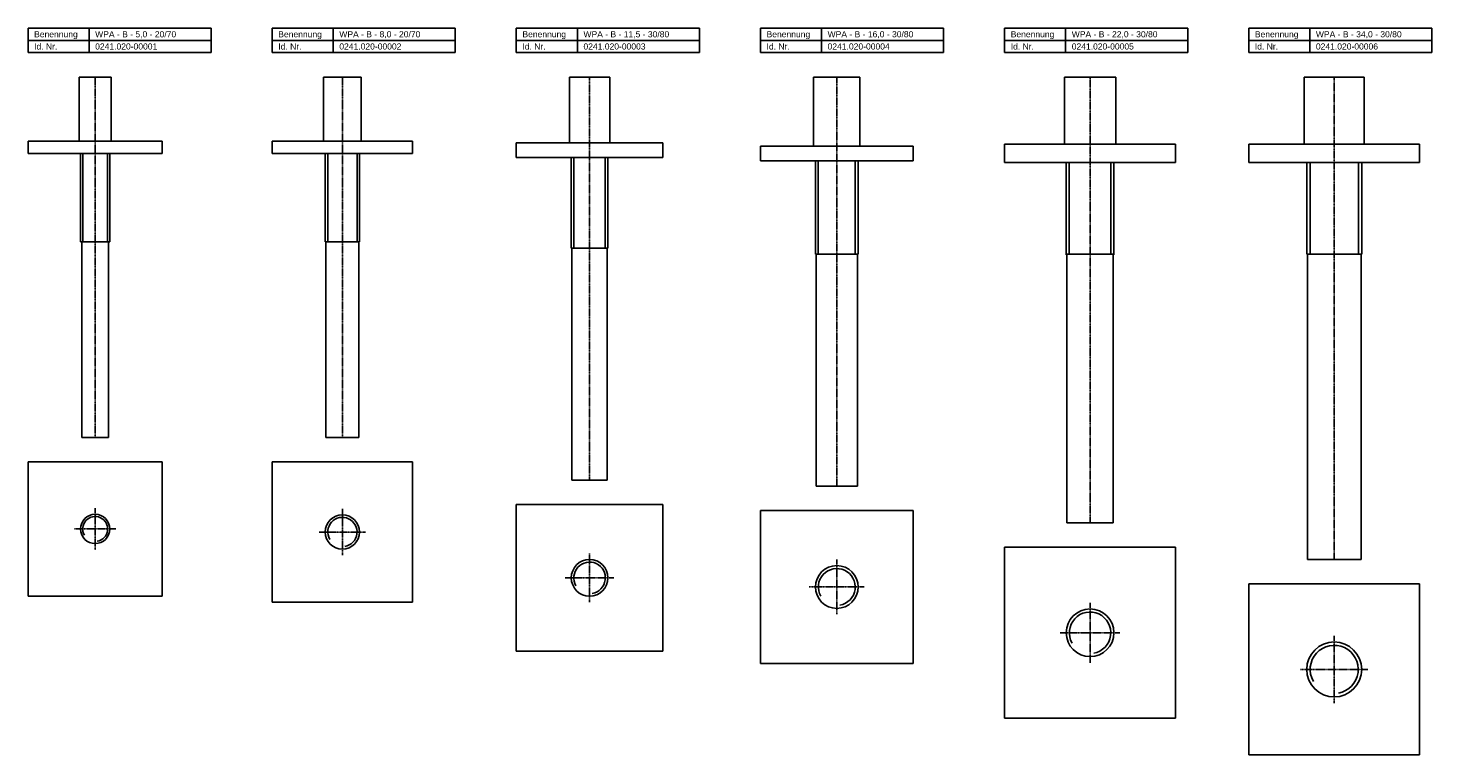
# Model space of a CAD drawing. Header units: inches. Extents: x 15 to 1165, y 7 to 602.
import ezdxf

# ---------------------------------------------------------------- set-up
doc = ezdxf.new("R2010")
doc.units = ezdxf.units.IN
doc.header["$MEASUREMENT"] = 0
doc.linetypes.add('MITTE2', pattern=[1.125, 0.75, -0.125, 0.125, -0.125])
doc.layers.add('HALFEN', color=2, linetype='Continuous')
doc.styles.add('ARIAL50', font='ARIAL.TTF', dxfattribs={"height": 5})

msp = doc.modelspace()

# ---------------------------------------------------------------- linework, layer by layer
at = {"layer": 'HALFEN'}
for p, q in [((14.6, 581.5), (14.6, 601.5)), ((14.6, 601.5), (164.6, 601.5)), ((64.6, 581.5), (64.6, 601.5)), ((164.6, 581.5), (164.6, 601.5)), ((214.6, 601.5), (364.6, 601.5)), ((214.6, 581.5), (214.6, 601.5)), ((264.6, 581.5), (264.6, 601.5)), ((364.6, 581.5), (364.6, 601.5)), ((414.6, 581.5), (414.6, 601.5)), ((414.6, 601.5), (564.6, 601.5)), ((464.6, 581.5), (464.6, 601.5)), ((564.6, 581.5), (564.6, 601.5)), ((614.6, 581.5), (614.6, 601.5)), ((614.6, 601.5), (764.6, 601.5)), ((664.6, 581.5), (664.6, 601.5)), ((764.6, 581.5), (764.6, 601.5)), ((814.6, 601.5), (964.6, 601.5)), ((814.6, 581.5), (814.6, 601.5)), ((864.6, 581.5), (864.6, 601.5)), ((964.6, 581.5), (964.6, 601.5)), ((1014.6, 601.5), (1164.6, 601.5)), ((1014.6, 581.5), (1014.6, 601.5)), ((1064.6, 581.5), (1064.6, 601.5)), ((1164.6, 581.5), (1164.6, 601.5)), ((14.6, 591.5), (164.6, 591.5)), ((214.6, 591.5), (364.6, 591.5)), ((414.6, 591.5), (564.6, 591.5)), ((614.6, 591.5), (764.6, 591.5)), ((814.6, 591.5), (964.6, 591.5)), ((1014.6, 591.5), (1164.6, 591.5)), ((14.6, 581.5), (164.6, 581.5)), ((214.6, 581.5), (364.6, 581.5)), ((414.6, 581.5), (564.6, 581.5)), ((614.6, 581.5), (764.6, 581.5)), ((814.6, 581.5), (964.6, 581.5)), ((1014.6, 581.5), (1164.6, 581.5)), ((56.6, 561.5), (82.6, 561.5)), ((56.6, 509), (56.6, 561.5)), ((82.6, 509), (82.6, 561.5)), ((256.6, 561.5), (287.6, 561.5)), ((256.6, 509), (256.6, 561.5)), ((287.6, 509), (287.6, 561.5)), ((458.1, 561.5), (491.1, 561.5)), ((458.1, 507.5), (458.1, 561.5)), ((491.1, 507.5), (491.1, 561.5)), ((658.1, 561.5), (696.1, 561.5)), ((658.1, 505), (658.1, 561.5)), ((696.1, 505), (696.1, 561.5)), ((863.6, 561.5), (905.6, 561.5)), ((863.6, 506.5), (863.6, 561.5)), ((905.6, 506.5), (905.6, 561.5)), ((1060.1, 561.5), (1109.1, 561.5)), ((1060.1, 506.5), (1060.1, 561.5)), ((1109.1, 506.5), (1109.1, 561.5)), ((14.6, 509), (124.6, 509)), ((14.6, 499), (14.6, 509)), ((124.6, 509), (124.6, 499)), ((214.6, 509), (329.6, 509)), ((214.6, 499), (214.6, 509)), ((329.6, 509), (329.6, 499)), ((414.6, 507.5), (534.6, 507.5)), ((414.6, 495.5), (414.6, 507.5)), ((534.6, 507.5), (534.6, 495.5)), ((814.6, 506.5), (954.6, 506.5)), ((814.6, 491.5), (814.6, 506.5)), ((954.6, 506.5), (954.6, 491.5)), ((1014.6, 506.5), (1154.6, 506.5)), ((1014.6, 491.5), (1014.6, 506.5)), ((1154.6, 506.5), (1154.6, 491.5)), ((14.6, 499), (124.6, 499)), ((57.6, 426.5), (57.6, 499)), ((81.6, 426.5), (81.6, 499)), ((214.6, 499), (329.6, 499)), ((258.1, 426.5), (258.1, 499)), ((286.1, 426.5), (286.1, 499)), ((414.6, 495.5), (534.6, 495.5)), ((459.6, 421.5), (459.6, 495.5)), ((489.6, 421.5), (489.6, 495.5)), ((614.6, 505), (739.6, 505)), ((614.6, 493), (614.6, 505)), ((739.6, 505), (739.6, 493)), ((614.6, 493), (739.6, 493)), ((659.6, 416.5), (659.6, 493)), ((694.6, 416.5), (694.6, 493)), ((814.6, 491.5), (954.6, 491.5)), ((865.1, 416.5), (865.1, 491.5)), ((904.1, 416.5), (904.1, 491.5)), ((1014.6, 491.5), (1154.6, 491.5)), ((1062.1, 416.5), (1062.1, 491.5)), ((1107.1, 416.5), (1107.1, 491.5)), ((57.6, 426.5), (81.6, 426.5)), ((58.6, 426.5), (58.6, 266.5)), ((80.6, 426.5), (80.6, 266.5)), ((258.1, 426.5), (286.1, 426.5)), ((258.6, 426.5), (258.6, 266.5)), ((285.6, 426.5), (285.6, 266.5)), ((459.6, 421.5), (489.6, 421.5)), ((460.1, 421.5), (460.1, 231.5)), ((489.1, 421.5), (489.1, 231.5)), ((659.6, 416.5), (694.6, 416.5)), ((660.1, 416.5), (660.1, 226.5)), ((694.1, 416.5), (694.1, 226.5)), ((864.6, 416.5), (904.6, 416.5)), ((865.6, 416.5), (865.6, 196.5)), ((903.6, 416.5), (903.6, 196.5)), ((1062.1, 416.5), (1107.1, 416.5)), ((1062.6, 416.5), (1062.6, 166.5)), ((1106.6, 416.5), (1106.6, 166.5)), ((58.6, 266.5), (80.6, 266.5)), ((258.6, 266.5), (285.6, 266.5)), ((14.6, 246.5), (124.6, 246.5)), ((14.6, 136.5), (14.6, 246.5)), ((124.6, 246.5), (124.6, 136.5)), ((214.6, 246.5), (329.6, 246.5)), ((214.6, 131.5), (214.6, 246.5)), ((329.6, 246.5), (329.6, 131.5)), ((460.1, 231.5), (489.1, 231.5)), ((660.1, 226.5), (694.1, 226.5)), ((414.6, 211.5), (534.6, 211.5)), ((414.6, 91.5), (414.6, 211.5)), ((534.6, 211.5), (534.6, 91.5)), ((614.6, 81.5), (614.6, 206.5)), ((614.6, 206.5), (739.6, 206.5)), ((739.6, 206.5), (739.6, 81.5)), ((865.6, 196.5), (903.6, 196.5)), ((814.6, 176.5), (954.6, 176.5)), ((814.6, 36.5), (814.6, 176.5)), ((954.6, 176.5), (954.6, 36.5)), ((1062.6, 166.5), (1106.6, 166.5)), ((1014.6, 146.5), (1154.6, 146.5)), ((1014.6, 6.5), (1014.6, 146.5)), ((1154.6, 146.5), (1154.6, 6.5)), ((124.6, 136.5), (14.6, 136.5)), ((329.6, 131.5), (214.6, 131.5)), ((534.6, 91.5), (414.6, 91.5)), ((739.6, 81.5), (614.6, 81.5)), ((954.6, 36.5), (814.6, 36.5)), ((1154.6, 6.5), (1014.6, 6.5))]:
    msp.add_line(p, q, dxfattribs=at)
at = {"layer": 'HALFEN', "color": 1, "linetype": 'MITTE2'}
for p, q in [((69.6, 266.5), (69.6, 561.5)), ((272.1, 266.5), (272.1, 561.5)), ((474.6, 231.5), (474.6, 561.5)), ((677.1, 226.5), (677.1, 561.5)), ((884.6, 196.5), (884.6, 561.5)), ((1084.6, 166.5), (1084.6, 561.5)), ((69.6, 208.5), (69.6, 174.5)), ((272.1, 208), (272.1, 170)), ((52.6, 191.5), (86.6, 191.5)), ((253.1, 189), (291.1, 189)), ((474.6, 171.5), (474.6, 131.5)), ((677.1, 166.5), (677.1, 121.5)), ((454.6, 151.5), (494.6, 151.5)), ((654.6, 144), (699.6, 144)), ((884.6, 131), (884.6, 82)), ((860.1, 106.5), (909.1, 106.5)), ((1084.6, 104), (1084.6, 49)), ((1057.1, 76.5), (1112.1, 76.5))]:
    msp.add_line(p, q, dxfattribs=at)
at = {"layer": 'HALFEN', "color": 1}
for p, q in [((59.5, 426.5), (59.5, 499)), ((79.8, 426.5), (79.8, 499)), ((260.1, 426.5), (260.1, 499)), ((284.1, 426.5), (284.1, 499)), ((461.8, 421.5), (461.8, 495.5)), ((487.5, 421.5), (487.5, 495.5)), ((662, 416.5), (662, 493)), ((692.3, 416.5), (692.3, 493)), ((867.6, 416.5), (867.6, 491.5)), ((901.7, 416.5), (901.7, 491.5)), ((1064.9, 416.5), (1064.9, 491.5)), ((1104.4, 416.5), (1104.4, 491.5))]:
    msp.add_line(p, q, dxfattribs=at)
at = {"layer": 'HALFEN'}
for centre, radius in [((69.6, 191.5), 12), ((272.1, 189), 14), ((474.6, 151.5), 15), ((677.1, 144), 17.5), ((884.6, 106.5), 19.5), ((1084.6, 76.5), 22.5)]:
    msp.add_circle(centre, radius, dxfattribs=at)
at = {"layer": 'HALFEN', "color": 1}
for centre, radius in [((69.6, 191.5), 10.2), ((272.1, 189), 12), ((474.6, 151.5), 12.9), ((677.1, 144), 15.1), ((884.6, 106.5), 17), ((1084.6, 76.5), 19.7)]:
    msp.add_arc(centre, radius, 280, 210, dxfattribs=at)

# ---------------------------------------------------------------- texts
at = {"layer": 'HALFEN', "style": 'ARIAL50'}
for s, p in [('Benennung', (19.6, 594)), ('WPA - B - 5,0 - 20/70', (69.6, 594)), ('Benennung', (219.6, 594)), ('WPA - B - 8,0 - 20/70', (269.6, 594)), ('Benennung', (419.6, 594)), ('WPA - B - 11,5 - 30/80', (469.6, 594)), ('Benennung', (619.6, 594)), ('WPA - B - 16,0 - 30/80', (669.6, 594)), ('Benennung', (819.6, 594)), ('WPA - B - 22,0 - 30/80', (869.6, 594)), ('Benennung', (1019.6, 594)), ('WPA - B - 34,0 - 30/80', (1069.6, 594)), ('Id. Nr.', (19.6, 584)), ('0241.020-00001', (69.6, 584)), ('Id. Nr.', (219.6, 584)), ('0241.020-00002', (269.6, 584)), ('Id. Nr.', (419.6, 584)), ('0241.020-00003', (469.6, 584)), ('Id. Nr.', (619.6, 584)), ('0241.020-00004', (669.6, 584)), ('Id. Nr.', (819.6, 584)), ('0241.020-00005', (869.6, 584)), ('Id. Nr.', (1019.6, 584)), ('0241.020-00006', (1069.6, 584))]:
    msp.add_text(s, height=5, dxfattribs=at).set_placement(p)

doc.saveas('drawing.dxf')
